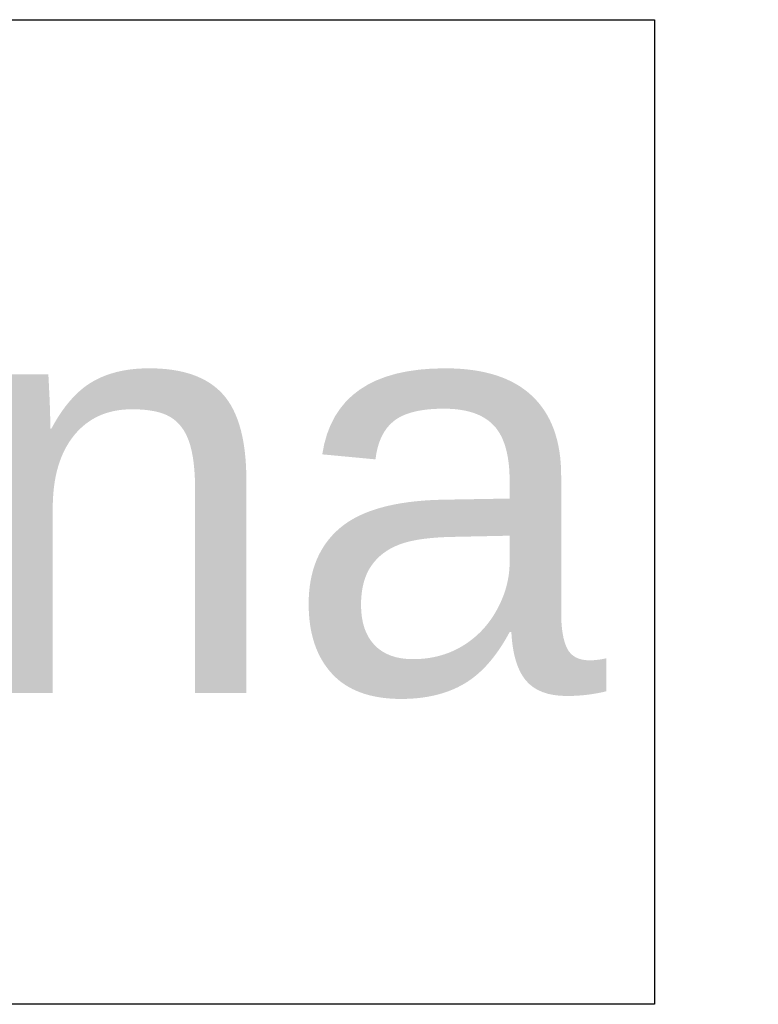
# Model space of a CAD drawing. Header units: millimetres. Extents: x -7814 to 55813, y 465 to 25965.
# Tile 73 of 112: x 53123 to 53176, y 8429 to 8501. Entities that reach past the tile are written whole.
import ezdxf

# ---------------------------------------------------------------- set-up
doc = ezdxf.new("R2010")
doc.units = ezdxf.units.MM
doc.layers.add('Annotation - Label5', color=161, linetype='Continuous', lineweight=25)
doc.styles.add('GENERATED_STYLE_1', font='arial.ttf')
doc.styles.get("Standard").update_dxf_attribs({"font": 'arial.ttf'})
doc.dimstyles.new('GENERATED_STYLE__19', dxfattribs={"dimtxt": 0.18, "dimasz": 91.2, "dimexe": 0.18, "dimexo": 0.0625, "dimgap": 0.09, "dimtad": 0, "dimtih": 1, "dimtoh": 1, "dimdec": 4, "dimzin": 0, "dimdsep": 46, "dimtxsty": 'Standard', "dimcen": 0.09, "dimadec": 0, "dimazin": 0, "dimtfac": 1, "dimtdec": 4, "dimtmove": 0, "dimatfit": 3, "dimldrblk": 'ARROWHEAD_5', "dimfxl": 0, "dimtolj": 1, "dimtzin": 0, "dimarcsym": 0})

# ---------------------------------------------------------------- blocks, each defined once
blk = doc.blocks.new('ARROWHEAD_5')
at = {"color": 0, "linetype": 'Continuous', "lineweight": 0}
blk.add_line((0, 0), (-1, 0), dxfattribs=at)
blk.add_solid([(-1, 0.2679), (0, 0), (-1, -0.2679), (-1, 0.2679)], dxfattribs=at)

msp = doc.modelspace()

# ---------------------------------------------------------------- linework, layer by layer
at = {"layer": 'Annotation - Label5', "linetype": 'Continuous', "flags": 128}
msp.add_lwpolyline([(52764.2336930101, 8500.51007260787), (53168.6686930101, 8500.51007260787), (53168.6686930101, 8429.367072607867), (52764.2336930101, 8429.367072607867)], close=True, dxfattribs=at)

# ---------------------------------------------------------------- texts
at = {"layer": 'Annotation - Label5', "linetype": 'Continuous', "insert": (52776.2336930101, 8462.332929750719), "char_height": 30, "width": 546.6350037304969, "attachment_point": 4, "style": 'GENERATED_STYLE_1'}
msp.add_mtext('{sciana konstrukcyjna}', dxfattribs=at)

# ---------------------------------------------------------------- leaders
at = {"layer": 'Annotation - Label5', "linetype": 'Continuous', "path_type": 1, "annotation_type": 0, "has_hookline": 1, "hookline_direction": 0, "text_width": 385.9481582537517}
msp.add_leader([(52464.15086942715, 8464.938572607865), (52776.1436930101, 8462.332929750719)], dimstyle='GENERATED_STYLE__19', dxfattribs=at)

doc.saveas('drawing.dxf')
